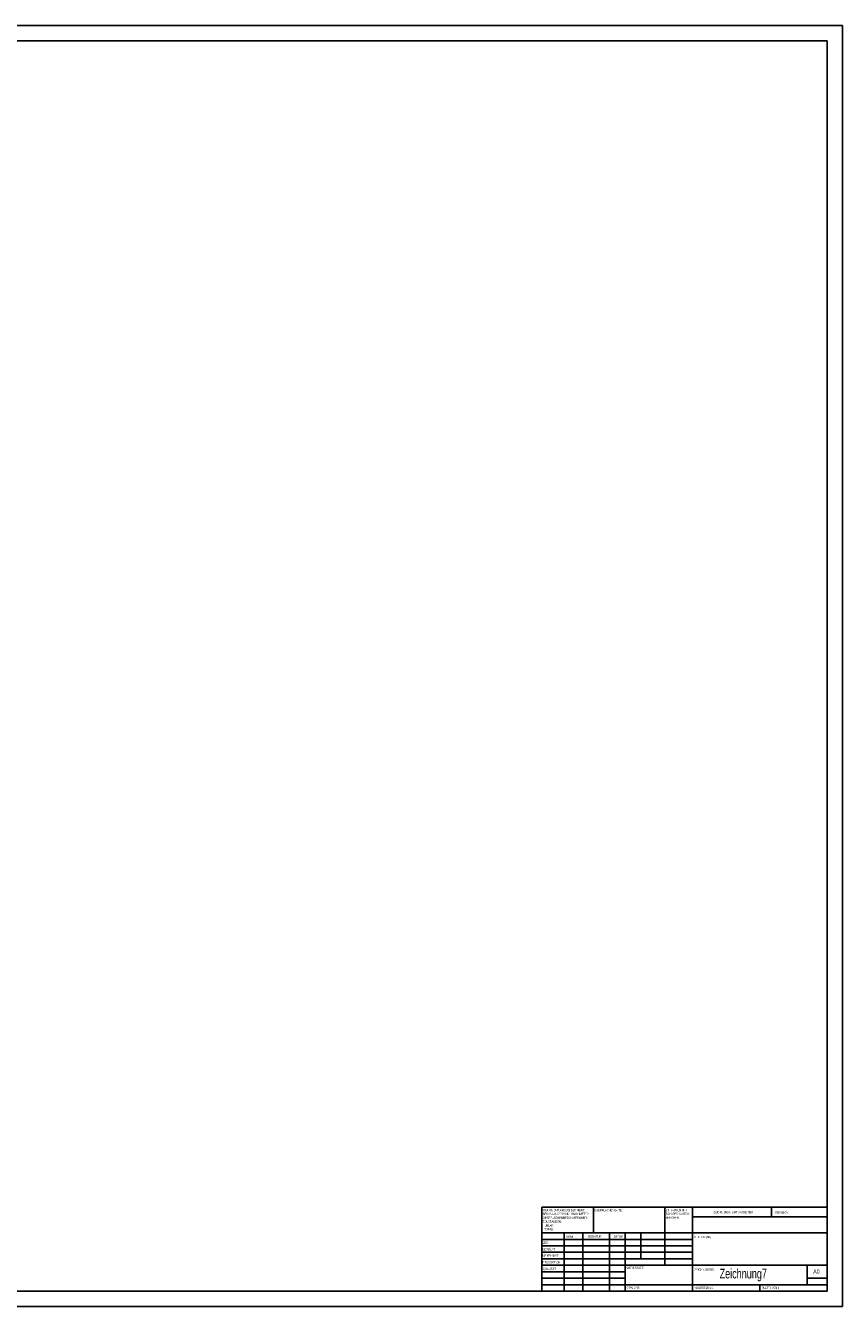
# Model space of a CAD drawing. Extents: x 0 to 1189, y 0 to 841.
# Tile 2 of 2: x 653 to 1189, y 0 to 841. Entities that reach past the tile are written whole.
import ezdxf
from ezdxf.enums import TextEntityAlignment as Align

# ---------------------------------------------------------------- set-up
doc = ezdxf.new("R2010")
doc.units = 0
doc.layers.get('0').update_dxf_attribs({"linetype": 'CONTINUOUS'})

# ---------------------------------------------------------------- blocks, each defined once
blk = doc.blocks.new('SW_NOTE_0')
at = {"color": 0, "linetype": 'CONTINUOUS'}
for s, width, p in [('ENTGRATEN UND ', 0.65, (0, 0)), ('SCHARFE KANTEN ', 0.653333, (0, -2.5)), ('BRECHEN', 0.7, (0, -5))]:
    blk.add_text(s, height=1.5, dxfattribs=dict(at, width=width)).set_placement(p, align=Align.BOTTOM_LEFT)
blk = doc.blocks.new('SW_NOTE_1')
at = {"color": 0, "linetype": 'CONTINUOUS'}
for s, width, p in [('WENN NICHT ANDERS DEFINIERT:', 0.6625, (0, 0)), ('TOLERANZEN:', 0.7, (0, -7.5)), ('OBERFLÄCHENBESCHAFFENHEIT:', 0.7, (0, -5)), ('BEMASSUNGEN SIND IN MILLIMETER', 0.665, (0, -2.5)), ('   LINEAR:', 0.595, (0, -10)), ('   WINKEL:', 0.595, (0, -12.5))]:
    blk.add_text(s, height=1.5, dxfattribs=dict(at, width=width)).set_placement(p, align=Align.BOTTOM_LEFT)

msp = doc.modelspace()

# ---------------------------------------------------------------- linework, layer by layer
at = {"color": 7, "linetype": 'CONTINUOUS'}
for p, q in [((0.079, 841.215), (1189.079, 841.215)), ((1189.079, 0.215), (1189.079, 841.215)), ((25.079, 831.215), (1179.079, 831.215)), ((1179.079, 10.215), (1179.079, 831.215)), ((991.879, 65.465), (1179.079, 65.465)), ((991.879, 65.465), (991.879, 10.215)), ((1025.679, 48.465), (1025.679, 65.465)), ((1072.479, 65.465), (1072.479, 27.215)), ((1090.679, 65.465), (1090.679, 10.215)), ((1179.079, 59.09), (1090.679, 59.09)), ((1142.679, 59.09), (1142.679, 65.465)), ((1179.079, 65.465), (1179.079, 10.215)), ((1179.079, 48.465), (991.879, 48.465)), ((1090.679, 44.215), (991.879, 44.215)), ((1006.622, 48.465), (1006.622, 10.215)), ((1018.87, 48.465), (1018.87, 10.215)), ((1036.278, 48.465), (1036.278, 10.215)), ((1046.479, 10.215), (1046.479, 48.465)), ((1056.879, 31.465), (1056.879, 48.465)), ((1090.679, 39.965), (991.879, 39.965)), ((1090.679, 35.715), (991.879, 35.715)), ((1090.679, 31.465), (991.879, 31.465)), ((1046.479, 27.215), (991.879, 27.215)), ((1046.479, 27.215), (1179.079, 27.215)), ((1166.079, 14.465), (1166.079, 27.215)), ((1046.479, 22.965), (991.879, 22.965)), ((1046.479, 18.715), (991.879, 18.715)), ((1179.079, 18.715), (1166.079, 18.715)), ((25.079, 10.215), (1179.079, 10.215)), ((991.879, 14.465), (1179.079, 14.465)), ((1134.879, 10.215), (1134.879, 14.465)), ((0.079, 0.215), (1189.079, 0.215))]:
    msp.add_line(p, q, dxfattribs=at)

# ---------------------------------------------------------------- block references
for name, p in [('SW_NOTE_1', (992.473, 62.202)), ('SW_NOTE_0', (1073.188, 62.284))]:
    msp.add_blockref(name, p, dxfattribs=at)

# ---------------------------------------------------------------- texts
for s, height, width, p in [('OBERFLÄCHENGÜTE:', 1.5, 0.7, (1026.25, 62.2)), ('ZEICHNUNG NICHT SKALIEREN', 1.5, 0.672, (1104.493, 60.814)), ('REVISION', 1.5, 0.7, (1145.206, 60.616)), ('GEZ.', 1.5, 0.7, (992.091, 40.711)), ('NAME', 1.5, 0.7, (1008.08, 44.797)), ('SIGNATUR', 1.5, 0.7, (1021.912, 44.843)), ('DATUM', 1.5, 0.7, (1039.094, 44.857)), ('BENENNUNG:', 1.5, 0.7, (1091.835, 44.56)), ('GENEHMIGT', 1.5, 0.7, (992.281, 32.345)), ('GEPRÜFT', 1.5, 0.7, (992.289, 36.436)), ('PRODUKTION', 1.5, 0.7, (992.334, 28.015)), ('QUALITÄT', 1.5, 0.7, (992.548, 23.631)), ('WERKSTOFF:', 1.5, 0.7, (1047.525, 24.267)), ('Zeichnung7', 6.35, 0.7, (1108.509, 16.661)), ('ZEICHNUNGNR.', 1.5, 0.7, (1091.953, 23.15)), ('A0', 2.9104, 0.7, (1170, 20.764)), ('GEWICHT: ', 1.4986, 0.7, (1047.497, 11.232)), ('MASSSTAB:1:1', 1.5, 0.7, (1091.953, 11.181)), ('BLATT 1 VON 1', 1.5, 0.619231, (1136.357, 11.181))]:
    msp.add_text(s, height=height, dxfattribs=dict(at, width=width)).set_placement(p, align=Align.BOTTOM_LEFT)

doc.saveas('drawing.dxf')
